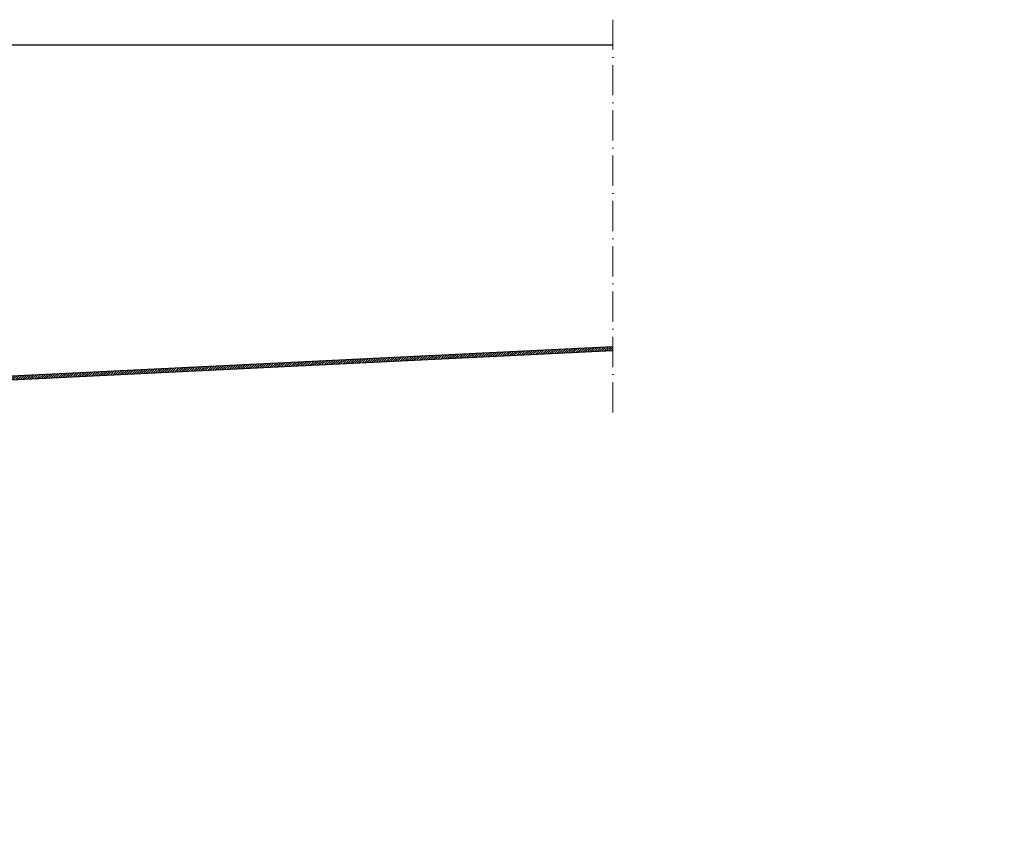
# Model space of a CAD drawing. Header units: millimetres. Extents: x -48448 to 452754, y -13941 to 17062.
# Tile 47 of 256: x -4664 to -2707, y -1403 to 221. Entities that reach past the tile are written whole.
import ezdxf

# ---------------------------------------------------------------- set-up
doc = ezdxf.new("R2010")
doc.units = ezdxf.units.MM
doc.linetypes.add('ACAD_ISO10W100', pattern=[18, 12, -3, 0, -3])
doc.layers.add('Beschriftung', color=7, linetype='Continuous')
doc.styles.add('LBB3.5M1000', font='isocp.shx', dxfattribs={"height": 3.5})

msp = doc.modelspace()

# ---------------------------------------------------------------- hatches: boundary and pattern name
at = {"lineweight": 5}
h = msp.add_hatch(dxfattribs=at)
h.set_pattern_fill('ANSI31', color=256)
h.set_pattern_definition([(45, (8467.477705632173, 504.0796955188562), (-2.245064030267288, 2.245064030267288), [])])
h.paths.add_polyline_path([(-4990.93181686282, -502.6047672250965), (-4990.931816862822, -510.6011083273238), (-3484.936925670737, -437.1074842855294), (-3484.936925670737, -429.109659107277)])

# ---------------------------------------------------------------- linework, layer by layer
at = {"linetype": 'ACAD_ISO10W100', "lineweight": 13, "ltscale": 5}
msp.add_line((-3484.936925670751, 220.8731214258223), (-3484.936925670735, -562.8343599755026), dxfattribs=at)
for p, q in [((-5081.381816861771, 170.8731214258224), (-3484.936925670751, 170.8731214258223)), ((-4990.931816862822, -502.6047672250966), (-3484.936925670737, -429.109659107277)), ((-4990.93181686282, -510.6011083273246), (-3484.936925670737, -437.1074842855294))]:
    msp.add_line(p, q)

# ---------------------------------------------------------------- texts
at = {"layer": 'Beschriftung', "insert": (-18332.71861978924, -1169.658946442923), "char_height": 150, "width": 1682.946359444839, "attachment_point": 1, "style": 'LBB3.5M1000', "bg_fill": 2}
msp.add_mtext('\\pi74.897;{\\fArial|b1|i0|c0|p34;GROUND PLAN\\L\\P\\pi221.06;\\fArial|b1|i1|c0|p34;\\lGRUNDRISS}', dxfattribs=at)

# ---------------------------------------------------------------- next in the draw order: texts
at = {"layer": 'Beschriftung', "insert": (-8417.78326925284, 6.091491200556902), "char_height": 60, "width": 604.4664214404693, "attachment_point": 1, "rotation": 0.5725444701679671, "style": 'LBB3.5M1000', "bg_fill": 2}
msp.add_mtext('\\pi166.6;{\\fArial|b0|i0|c0|p34;SLOPE\\P\\pi10.378;0,5% GEFÄLLE}', dxfattribs=at)

doc.saveas('drawing.dxf')
